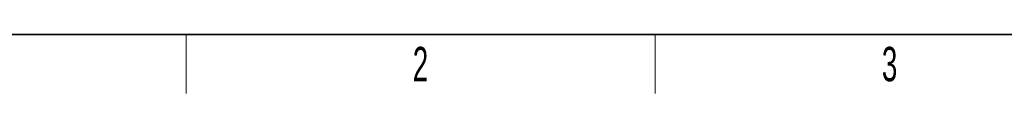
# Model space of a CAD drawing. Header units: millimetres. Extents: x 5 to 418, y 2 to 292.
# Tile 2 of 43: x 57 to 157, y 6 to 12. Entities that reach past the tile are written whole.
import ezdxf

# ---------------------------------------------------------------- set-up
doc = ezdxf.new("R2010")
doc.units = ezdxf.units.MM
doc.layers.add('SLD-0', color=7, linetype='Continuous')
doc.styles.add('SLDTEXTSTYLE0', font='TXT', dxfattribs={"width": 0.605})

msp = doc.modelspace()

# ---------------------------------------------------------------- linework, layer by layer
at = {"layer": 'SLD-0', "lineweight": 35}
msp.add_line((26, 12), (408, 12), dxfattribs=at)
at = {"layer": 'SLD-0', "lineweight": 18}
for p, q in [((73.75, 6), (73.75, 12)), ((121.5, 6), (121.5, 12))]:
    msp.add_line(p, q, dxfattribs=at)

# ---------------------------------------------------------------- texts
at = {"layer": 'SLD-0', "char_height": 3.5, "attachment_point": 2, "style": 'SLDTEXTSTYLE0'}
for s, insert in [('2', (97.6027, 10.743)), ('3', (145.3527, 10.743))]:
    msp.add_mtext(s, dxfattribs=dict(at, insert=insert))

doc.saveas('drawing.dxf')
